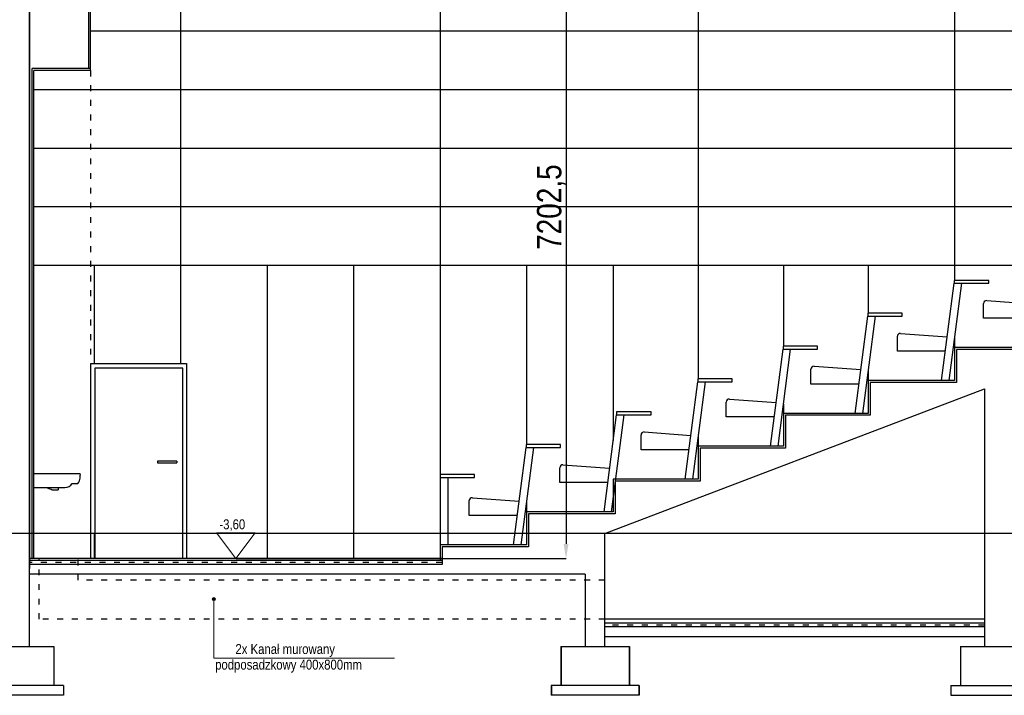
# Model space of a CAD drawing. Header units: millimetres. Extents: x -32221 to 212500, y 31663 to 93766.
# Tile 185 of 256: x 25426 to 35516, y 79939 to 86860. Entities that reach past the tile are written whole.
import ezdxf

# ---------------------------------------------------------------- set-up
doc = ezdxf.new("R2010")
doc.units = ezdxf.units.MM
doc.linetypes.add('GCAD_ISO03W100', pattern=[30, 12, -18])
doc.layers.get('0').update_dxf_attribs({"color": 251})
doc.layers.get('Defpoints').update_dxf_attribs({"color": 251})
for name, color, linetype in [('FLUID-N', 251, 'Continuous'), ('osie', 251, 'Continuous'), ('plyty scienne', 251, 'Continuous'), ('Sciany', 251, 'Continuous'), ('Wyposazenie', 251, 'Continuous')]:
    doc.layers.add(name, color=color, linetype=linetype)
doc.layers.add('Opisy', color=251, linetype='Continuous', lineweight=13)
doc.styles.get("Standard").update_dxf_attribs({"font": 'ARIALN.TTF'})
doc.dimstyles.new('ISO-25', dxfattribs={"dimtxt": 2.5, "dimasz": 2.5, "dimexe": 1.25, "dimexo": 0.625, "dimtad": 1, "dimtxsty": 'Standard', "dimcen": 2.5, "dimadec": 0, "dimazin": 0, "dimtfac": 1, "dimtmove": 0, "dimatfit": 3, "dimfxl": 1, "dimarcsym": 0})

# ---------------------------------------------------------------- blocks, each defined once
blk = doc.blocks.new('*D467')
at = {"layer": 'Defpoints', "color": 0, "transparency": 16777216}
for p in [(31288, 88541), (27644, 81339), (31025, 81339)]:
    blk.add_point(p, dxfattribs=at)
at = {"layer": 'FLUID-N', "color": 0, "lineweight": -2, "transparency": 16777216}
for p, q in [((31287, 88541), (31024, 88541)), ((31025, 88391), (31025, 81489)), ((27645, 81339), (31027, 81339))]:
    blk.add_line(p, q, dxfattribs=at)
at = {"layer": 'FLUID-N', "color": 0, "transparency": 16777216}
for points in [[(31050, 88391), (31000, 88391), (31025, 88541)], [(31000, 81489), (31050, 81489), (31025, 81339)]]:
    blk.add_solid(points, dxfattribs=at)
at = {"layer": 'FLUID-N', "color": 0, "transparency": 16777216, "insert": (30875, 84940), "char_height": 250, "attachment_point": 5, "rotation": 90}
blk.add_mtext('7202,5', dxfattribs=at)

msp = doc.modelspace()

# ---------------------------------------------------------------- hatches: boundary and pattern name
at = {"layer": 'Opisy', "transparency": 33554687}
msp.add_hatch(color=256, dxfattribs=at).paths.add_polyline_path([(27415.66, 80908.385, 0.414213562), (27431.322, 80924.047, 2.414213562)])

# ---------------------------------------------------------------- linework, layer by layer
at = {"linetype": 'GCAD_ISO03W100', "ltscale": 5}
msp.add_line((26150.301, 86338.64), (26150.301, 81338.64), dxfattribs=at)
at = {"layer": 'Opisy'}
for p, q in [((27641.179, 81338.64), (27441.5, 81603.214)), ((27441.5, 81603.214), (27840.858, 81603.214)), ((27641.179, 81338.64), (27840.858, 81603.214)), ((27415.66, 80320.33), (27415.66, 80924.047)), ((29266.081, 80320.33), (27415.66, 80320.33))]:
    msp.add_line(p, q, dxfattribs=at)
msp.add_circle((27415.66, 80924.047), 15.662, dxfattribs=at)
at = {"layer": 'osie'}
msp.add_line((41158.674, 81597.14), (9702.79, 81597.14), dxfattribs=at)
at = {"layer": 'plyty scienne'}
for p, q in [((27078.1, 86741.64), (27078.1, 87341.64)), ((29736.955, 86741.64), (29736.955, 87341.64)), ((32382.901, 86741.64), (32382.901, 87341.64)), ((35009.874, 86741.64), (35009.874, 87341.64)), ((37879.916, 86741.64), (26150.301, 86741.64)), ((27078.1, 86141.64), (27078.1, 86741.64)), ((29736.955, 86141.64), (29736.955, 86741.64)), ((32382.901, 86141.64), (32382.901, 86741.64)), ((35009.874, 86141.64), (35009.874, 86741.64)), ((37879.916, 86141.64), (25571.18, 86141.64)), ((27078.1, 85541.64), (27078.1, 86141.64)), ((29736.955, 85541.64), (29736.955, 86141.64)), ((32382.901, 85541.64), (32382.901, 86141.64)), ((35009.874, 85541.64), (35009.874, 86141.64)), ((37879.916, 85541.64), (25571.18, 85541.64)), ((27078.1, 84941.64), (27078.1, 85541.64)), ((29736.955, 84941.64), (29736.955, 85541.64)), ((32382.901, 84941.64), (32382.901, 85541.64)), ((35009.874, 84941.64), (35009.874, 85541.64)), ((37619.678, 84941.64), (25571.18, 84941.64)), ((27078.1, 84341.64), (27078.1, 84941.64)), ((29736.955, 84341.64), (29736.955, 84941.64)), ((32382.901, 84341.64), (32382.901, 84941.64)), ((35009.874, 84341.64), (35009.874, 84941.64)), ((35868.988, 84341.64), (25571.18, 84341.64)), ((26191.815, 83338.64), (26191.815, 84341.64)), ((27078.1, 83338.64), (27078.1, 84341.64)), ((27964.385, 81338.64), (27964.385, 84341.64)), ((28850.67, 81338.64), (28850.67, 84341.64)), ((29736.955, 82201.693), (29736.955, 84341.64)), ((30623.24, 82506.376), (30623.24, 84341.64)), ((31511.283, 82547.466), (31511.283, 84341.64)), ((32382.901, 83179.576), (32382.901, 84341.64)), ((33255.673, 83516.176), (33255.673, 84341.64)), ((34124.154, 83852.776), (34124.154, 84341.64)), ((35009.874, 84189.376), (35009.874, 84341.64)), ((35009.874, 83500.14), (35009.874, 83594.16)), ((34124.154, 83163.54), (34124.154, 83257.56)), ((33255.673, 82826.94), (33255.673, 82920.96)), ((32382.901, 82490.34), (32382.901, 82584.36)), ((30623.24, 81817.14), (30623.24, 81911.16)), ((26191.815, 81338.64), (26191.815, 81597.14))]:
    msp.add_line(p, q, dxfattribs=at)
at = {"layer": 'Sciany'}
for p, q in [((25528.435, 80438.64), (25528.435, 89611.64)), ((25528.509, 81238.64), (25528.509, 89611.64)), ((26133.262, 86358.64), (26133.262, 87378.64)), ((26150.301, 86838.64), (26150.301, 87378.64)), ((26150.301, 86338.64), (26150.301, 86838.64)), ((26150.301, 86358.64), (25553.976, 86358.64)), ((25553.976, 81338.64), (25553.976, 86358.64)), ((26150.301, 86338.64), (25571.015, 86338.64)), ((25571.015, 81338.64), (25571.015, 86338.64)), ((35890.569, 83500.14), (35006.842, 83500.14)), ((35006.842, 83500.14), (35006.842, 83163.54)), ((35910.569, 83480.14), (35026.842, 83480.14)), ((35026.842, 83480.14), (35026.842, 83143.54)), ((26154.053, 81338.64), (26154.053, 83338.64)), ((26154.053, 83338.64), (27136.498, 83338.64)), ((27096.832, 83288.64), (26196.832, 83288.64)), ((26196.832, 83288.64), (26196.832, 81338.64)), ((27096.832, 81338.64), (27096.832, 83288.64)), ((27136.498, 83338.64), (27136.498, 81338.64)), ((35006.842, 83163.54), (34121.122, 83163.54)), ((34121.122, 83163.54), (34121.122, 82826.94)), ((35026.842, 83143.54), (34141.122, 83143.54)), ((34141.122, 83143.54), (34141.122, 82806.94)), ((31421.939, 81597.14), (35312.479, 83077.881)), ((35312.479, 83077.881), (35312.479, 80438.64)), ((34121.122, 82826.94), (33252.641, 82826.94)), ((33252.641, 82826.94), (33252.641, 82490.34)), ((34141.122, 82806.94), (33272.641, 82806.94)), ((33272.641, 82806.94), (33272.641, 82470.34)), ((33252.641, 82490.34), (32379.869, 82490.34)), ((32379.869, 82490.34), (32379.869, 82153.74)), ((33272.641, 82470.34), (32399.869, 82470.34)), ((32399.869, 82470.34), (32399.869, 82133.74)), ((27038.011, 82338.64), (26838.011, 82338.64)), ((26838.011, 82338.64), (26838.011, 82318.64)), ((27038.011, 82338.64), (27038.011, 82318.64)), ((26838.011, 82318.64), (27038.011, 82318.64)), ((32379.869, 82153.74), (31508.251, 82153.74)), ((31508.251, 82153.74), (31508.251, 81817.14)), ((32399.869, 82133.74), (31528.251, 82133.74)), ((31528.251, 82133.74), (31528.251, 81797.14)), ((31508.251, 81817.14), (30620.208, 81817.14)), ((30620.208, 81817.14), (30620.208, 81480.54)), ((31528.251, 81797.14), (30640.208, 81797.14)), ((30640.208, 81797.14), (30640.208, 81460.54)), ((31421.939, 80538.64), (31421.939, 81597.14)), ((30620.208, 81480.54), (29733.923, 81480.54)), ((29733.923, 81480.54), (29733.923, 81318.64)), ((30640.208, 81460.54), (29753.923, 81460.54)), ((29753.923, 81460.54), (29753.923, 81278.64)), ((29753.923, 81338.64), (25528.435, 81338.64)), ((29753.923, 81318.64), (25528.435, 81318.64)), ((29753.923, 81318.64), (25528.435, 81318.64)), ((29753.923, 81278.64), (25528.435, 81278.64)), ((31221.939, 81178.64), (25528.435, 81178.64)), ((31221.939, 81178.64), (31221.939, 80538.64)), ((35312.479, 80718.64), (31421.939, 80718.64)), ((35312.479, 80678.64), (31421.939, 80678.64)), ((35312.479, 80638.64), (31421.939, 80638.64)), ((31221.939, 80538.64), (31221.939, 80438.64)), ((35312.479, 80538.64), (31421.939, 80538.64)), ((31421.939, 80438.64), (31421.939, 80538.64)), ((25076.277, 80438.64), (25776.277, 80438.64)), ((25324.046, 80438.64), (25528.509, 80438.64)), ((25776.277, 80438.64), (25776.277, 80038.64)), ((30971.939, 80438.64), (31671.939, 80438.64)), ((30971.939, 80438.64), (30971.939, 80038.64)), ((30974.986, 80438.64), (31674.986, 80438.64)), ((30974.986, 80438.64), (30974.986, 80038.64)), ((31221.939, 80438.64), (31421.939, 80438.64)), ((31224.986, 80438.64), (31424.986, 80438.64)), ((31421.939, 80438.64), (31421.939, 80438.64)), ((31671.939, 80438.64), (31671.939, 80038.64)), ((31674.986, 80438.64), (31674.986, 80038.64)), ((35064.636, 80438.64), (35764.636, 80438.64)), ((35067.684, 80438.64), (35767.684, 80438.64)), ((35067.684, 80438.64), (35067.684, 80038.64)), ((35314.636, 80438.64), (35514.636, 80438.64)), ((35317.684, 80438.64), (35517.684, 80438.64)), ((25876.277, 80038.64), (24976.277, 80038.64)), ((25876.277, 80038.64), (25876.277, 79938.64)), ((31771.939, 80038.64), (30871.939, 80038.64)), ((30871.939, 80038.64), (30871.939, 79938.64)), ((31774.986, 80038.64), (30874.986, 80038.64)), ((30874.986, 80038.64), (30874.986, 79938.64)), ((31771.939, 80038.64), (31771.939, 79938.64)), ((31774.986, 80038.64), (31774.986, 79938.64)), ((34967.684, 80038.64), (34967.684, 79938.64)), ((34967.684, 80038.64), (35864.636, 80038.64)), ((25876.277, 79938.64), (24976.277, 79938.64)), ((31771.939, 79938.64), (30871.939, 79938.64)), ((31774.986, 79938.64), (30874.986, 79938.64)), ((34967.684, 79938.64), (35864.636, 79938.64))]:
    msp.add_line(p, q, dxfattribs=at)
at = {"layer": 'Sciany', "linetype": 'GCAD_ISO03W100', "ltscale": 5}
for p, q in [((25625.477, 80718.64), (25625.477, 81338.64)), ((26025.477, 81118.64), (26025.477, 81338.64)), ((29753.923, 81298.64), (25528.435, 81298.64)), ((31421.939, 81118.64), (26025.477, 81118.64)), ((31421.939, 80718.64), (25625.477, 80718.64)), ((35312.479, 80658.64), (31421.939, 80658.64))]:
    msp.add_line(p, q, dxfattribs=at)
at = {"layer": 'Wyposazenie'}
for p, q in [((34873.423, 83163.54), (35002.184, 84159.376)), ((34951.163, 83163.54), (35079.924, 84159.376)), ((35355.61, 84189.376), (35002.184, 84189.376)), ((35002.184, 84189.376), (35002.184, 84159.376)), ((35002.184, 84159.376), (35079.924, 84159.376)), ((35079.924, 84159.376), (35355.61, 84159.376)), ((35355.61, 84159.376), (35355.61, 84189.376)), ((35304.125, 83800.798), (35304.125, 83952.893)), ((35336.299, 83982.815), (35815.063, 83948.037)), ((34469.89, 83852.776), (34116.464, 83852.776)), ((34116.464, 83852.776), (34116.464, 83822.776)), ((34469.89, 83822.776), (34469.89, 83852.776)), ((33987.703, 82826.94), (34116.464, 83822.776)), ((34065.443, 82826.94), (34194.204, 83822.776)), ((34116.464, 83822.776), (34194.204, 83822.776)), ((34194.204, 83822.776), (34469.89, 83822.776)), ((35796.026, 83800.798), (35304.125, 83800.798)), ((34452.571, 83646.215), (34931.336, 83611.437)), ((34420.398, 83464.198), (34420.398, 83616.293)), ((33119.222, 82490.34), (33247.983, 83486.176)), ((33196.962, 82490.34), (33325.723, 83486.176)), ((33601.409, 83516.176), (33247.983, 83516.176)), ((33247.983, 83516.176), (33247.983, 83486.176)), ((33247.983, 83486.176), (33325.723, 83486.176)), ((33325.723, 83486.176), (33601.409, 83486.176)), ((33601.409, 83486.176), (33601.409, 83516.176)), ((34912.298, 83464.198), (34420.398, 83464.198)), ((33534.678, 83127.598), (33534.678, 83279.693)), ((33566.851, 83309.615), (34045.616, 83274.837)), ((32246.45, 82153.74), (32375.211, 83149.576)), ((32324.19, 82153.74), (32452.951, 83149.576)), ((32728.637, 83179.576), (32375.211, 83179.576)), ((32375.211, 83179.576), (32375.211, 83149.576)), ((32375.211, 83149.576), (32452.951, 83149.576)), ((32452.951, 83149.576), (32728.637, 83149.576)), ((32728.637, 83149.576), (32728.637, 83179.576)), ((34026.578, 83127.598), (33534.678, 83127.598)), ((32666.197, 82790.998), (32666.197, 82943.093)), ((32698.37, 82973.015), (33177.135, 82938.237)), ((31896.007, 82842.976), (31542.581, 82842.976)), ((31542.581, 82842.976), (31542.581, 82812.976)), ((31896.007, 82812.976), (31896.007, 82842.976)), ((31413.82, 81817.14), (31542.581, 82812.976)), ((31491.559, 81817.14), (31620.32, 82812.976)), ((31542.581, 82812.976), (31620.32, 82812.976)), ((31620.32, 82812.976), (31896.007, 82812.976)), ((33158.097, 82790.998), (32666.197, 82790.998)), ((31825.598, 82636.415), (32304.363, 82601.637)), ((31793.425, 82454.398), (31793.425, 82606.493)), ((30486.79, 81480.54), (30615.551, 82476.376)), ((30564.529, 81480.54), (30693.29, 82476.376)), ((30968.977, 82506.376), (30615.551, 82506.376)), ((30615.551, 82506.376), (30615.551, 82476.376)), ((30615.551, 82476.376), (30693.29, 82476.376)), ((30693.29, 82476.376), (30968.977, 82476.376)), ((30968.977, 82476.376), (30968.977, 82506.376)), ((32285.325, 82454.398), (31793.425, 82454.398)), ((30960.794, 82117.798), (30960.794, 82269.893)), ((30992.968, 82299.815), (31471.733, 82265.037)), ((30087.349, 82201.693), (29733.923, 82201.693)), ((29733.923, 82201.693), (29733.923, 82171.693)), ((29733.923, 82171.693), (29811.663, 82171.693)), ((29733.923, 82171.693), (29733.923, 81480.54)), ((29811.663, 82171.693), (30087.349, 82171.693)), ((29813.923, 82171.693), (29813.923, 81480.54)), ((30087.349, 82171.693), (30087.349, 82201.693)), ((31452.695, 82117.798), (30960.794, 82117.798)), ((30033.764, 81781.198), (30033.764, 81933.293)), ((30065.938, 81963.215), (30544.702, 81928.437)), ((30525.665, 81781.198), (30033.764, 81781.198))]:
    msp.add_line(p, q, dxfattribs=at)
msp.add_lwpolyline([(25568.218, 82068.6), (25889.482, 82068.6, 0.249591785), (25964.849, 82108.721), (26020.812, 82108.721, 0.232941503), (26024.854, 82110.712, 0.148284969), (26045.168, 82164.529, -0.005564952), (26047.999, 82200.922, 0.477395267), (26039.852, 82208.803), (25568.227, 82208.68)], format="xyb", close=True, dxfattribs=at)
msp.add_lwpolyline([(25708.847, 82068.604, 0.146466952), (25747.07, 82049.982, -0.170945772), (25752.706, 82046.587, 0.044979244), (25753.968, 82044.774, 0.220760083), (25755.651, 82043.722), (25820.537, 82043.722, 0.359214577), (25822.825, 82045.61), (25823.574, 82068.602)], format="xyb", dxfattribs=at)
for centre in [(35334.125, 83952.893), (34450.398, 83616.293), (33564.678, 83279.693), (32696.197, 82943.093), (31823.425, 82606.493), (30990.794, 82269.893), (30063.764, 81933.293)]:
    msp.add_arc(centre, 30, 85.8452699, 180, dxfattribs=at)

# ---------------------------------------------------------------- texts
at = {"layer": 'Opisy'}
for s, height, p in [('-3,60', 101.3994, (27472.466, 81639.718)), ('2x Kanał murowany', 101.39941, (27636.702, 80361.774)), ('podposadzkowy 400x800mm', 101.39941, (27429.036, 80202.031))]:
    msp.add_text(s, height=height, dxfattribs=at).set_placement(p)

# ---------------------------------------------------------------- dimensions: what is measured, and where the dimension line sits
at = {"layer": 'FLUID-N', "color": 1}
dim = msp.add_linear_dim(base=(31025.428, 81338.64), p1=(31287.588, 88541.14, 38410.406), p2=(27644.227, 81338.64), angle=90, dimstyle='ISO-25', override={"dimtxt": 250, "dimasz": 150}, dxfattribs=at)
dim.commit()
dim.dimension.update_dxf_attribs({"geometry": '*D467', "text_midpoint": (30874.528, 84939.89)})

doc.saveas('drawing.dxf')
